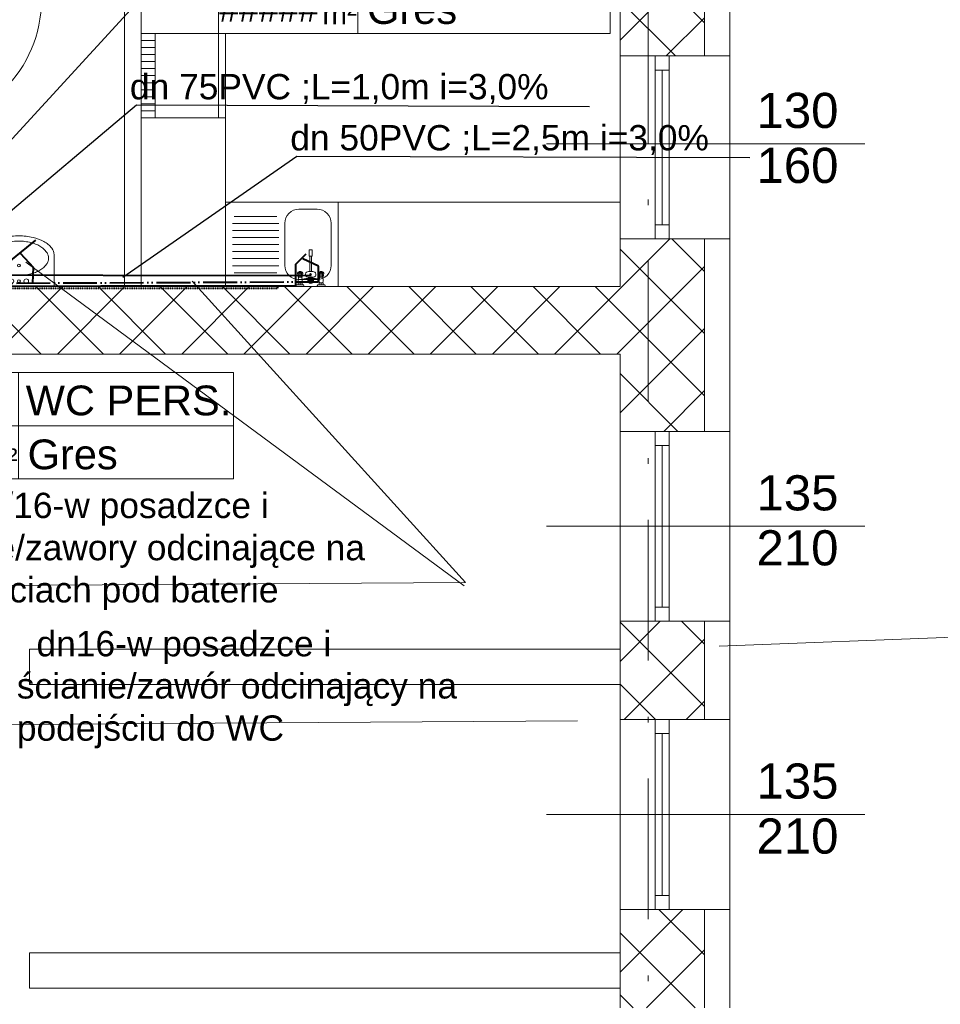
# Model space of a CAD drawing. Header units: millimetres. Extents: x 1385 to 11131, y 1971 to 6171.
# Tile 18 of 28: x 5569 to 6224, y 2702 to 3403. Entities that reach past the tile are written whole.
import ezdxf
from ezdxf.enums import TextEntityAlignment as Align

# ---------------------------------------------------------------- set-up
doc = ezdxf.new("R2010")
doc.units = ezdxf.units.MM
for name, pattern in [('ACAD_ISO05W100', [33, 24, -3, 0, -3, 0, -3]), ('HIDDEN', [0.125, 0.085, -0.04]), ('Kropki i Kreski', [920, 500, -200, 20, -200]), ('{ Half Dash }', [0])]:
    doc.linetypes.add(name, pattern=pattern)
for name, color, linetype in [('2D - Ogólne', 7, 'Continuous'), ('Konstrukcja - Ściany zew', 7, 'Continuous'), ('Opisy - Teksty', 7, 'Continuous')]:
    doc.layers.add(name, color=color, linetype=linetype)
for name, color, linetype, lineweight in [('A_meble', 253, 'Continuous', 13), ('A_opisy', 81, 'Continuous', 13), ('A_przekrojowe główne', 50, 'Continuous', 50), ('A_sanitarka', 140, 'Continuous', 13), ('A_stolarka', 20, 'Continuous', 15), ('A_widokowe', 160, 'Continuous', 18), ('A_ściany istniejące', 82, 'Continuous', 50), ('A_ściany istniejące hatch', 82, 'Continuous', 9), ('ciepła woda', 1, 'ACAD_ISO05W100', 40), ('cyrkulacja', 200, 'HIDDEN', 40), ('kanal saniat', 24, 'Continuous', 40), ('opis ks', 7, 'Continuous', 25), ('opis wody', 7, '{ Half Dash }', 15), ('zimna woda', 160, 'Continuous', 40)]:
    doc.layers.add(name, color=color, linetype=linetype, lineweight=lineweight)
doc.layers.add('A_zakres opracowania', color=7, linetype='Continuous', lineweight=70, true_color=0xe00038)
doc.styles.get("Standard").update_dxf_attribs({"font": 'arial.ttf'})
doc.styles.add('STYL_AUTOMATYCZNY_1', font='arial.ttf')

# ---------------------------------------------------------------- blocks, each defined once
blk = doc.blocks.new('UM35X50')
for points in [[(0, -36.97, 0.05476), (10.06, -35.86, 0.06858), (17.66, -33.04, 0.105627), (23.4, -28.17, 0.165778), (24.97, -23.56), (24.97, -0.92), (-24.97, -0.92), (-24.97, -23.56, 0.165778), (-23.4, -28.17, 0.105627), (-17.66, -33.04, 0.06858), (-10.06, -35.86, 0.05476)], [(0, -8.94, 0.029376), (-4.26, -9.19, 0.029473), (-8.44, -9.93, 0.03605), (-11.75, -10.98, 0.036147), (-14.87, -12.5, 0.053162), (-17.67, -14.54, 0.06086), (-19.66, -16.84, 0.070181), (-20.69, -18.98, 0.077896), (-21.03, -21.09, 0.077896), (-20.69, -23.2, 0.070181), (-19.66, -25.33, 0.06086), (-17.67, -27.63, 0.053162), (-14.87, -29.68, 0.036147), (-11.75, -31.19, 0.03605), (-8.44, -32.24, 0.029473), (-4.26, -32.99, 0.029376), (0, -33.24, 0.029376), (4.26, -32.99, 0.029473), (8.45, -32.24, 0.03605), (11.76, -31.19, 0.036147), (14.87, -29.68, 0.053162), (17.68, -27.63, 0.06086), (19.67, -25.33, 0.070181), (20.7, -23.2, 0.077896), (21.03, -21.09, 0.077896), (20.7, -18.98, 0.070181), (19.67, -16.84, 0.06086), (17.68, -14.54, 0.053162), (14.87, -12.5, 0.036147), (11.76, -10.98, 0.03605), (8.45, -9.93, 0.029473), (4.26, -9.19, 0.029376)]]:
    blk.add_lwpolyline(points, format="xyb", close=True)
for centre, radius in [((-5.34, -4.75), 1.63), ((0, -4.75), 1.05), ((5.23, -4.75), 1.63), ((0, -15.91), 1.05)]:
    blk.add_circle(centre, radius)
blk = doc.blocks.new('*U119')
blk.add_line((63.81, 50), (63.81, 0))
for points in [[(164.95, 25), (-1.61, 25), (-1.61, 50), (164.95, 50)], [(63.81, 0), (-1.61, 0), (-1.61, 50), (63.81, 50)], [(-1.61, 0), (164.95, 0), (164.95, 25), (-1.61, 25)]]:
    blk.add_lwpolyline(points, close=True)
at = {"insert": (47.18, 14.33), "char_height": 10, "attachment_point": 1}
blk.add_mtext_dynamic_manual_height_columns('m²', width=64.8418, gutter_width=75, heights=[0], dxfattribs=at)
blk.add_attdef('NR', text='', height=14).set_placement((31.28, 36.87), align=Align.MIDDLE_CENTER)
for tag, p in [('NAZWA_POM.', (67.28, 36.87)), ('WYKOŃCZENIE', (68.18, 11.5))]:
    blk.add_attdef(tag, text='', height=14).set_placement(p, align=Align.MIDDLE_LEFT)
blk.add_attdef('POW', text='', height=14).set_placement((41.48, 11.5), align=Align.MIDDLE_RIGHT)
blk = doc.blocks.new('*U118')
blk.add_line((63.81, 50), (63.81, 0))
for points in [[(182.58, 25), (-1.61, 25), (-1.61, 50), (182.58, 50)], [(63.81, 0), (-1.61, 0), (-1.61, 50), (63.81, 50)], [(-1.61, 0), (182.58, 0), (182.58, 25), (-1.61, 25)]]:
    blk.add_lwpolyline(points, close=True)
at = {"insert": (47.18, 14.33), "char_height": 10, "attachment_point": 1}
blk.add_mtext_dynamic_manual_height_columns('m²', width=64.8418, gutter_width=75, heights=[0], dxfattribs=at)
blk.add_attdef('NR', text='', height=14).set_placement((31.28, 36.87), align=Align.MIDDLE_CENTER)
for tag, p in [('NAZWA_POM.', (67.28, 36.87)), ('WYKOŃCZENIE', (68.18, 11.5))]:
    blk.add_attdef(tag, text='', height=14).set_placement(p, align=Align.MIDDLE_LEFT)
blk.add_attdef('POW', text='', height=14).set_placement((41.48, 11.5), align=Align.MIDDLE_RIGHT)
blk = doc.blocks.new('ARMATURA')
for p, q in [((-10.5, 0), (-4.5, 0)), ((4.5, 0), (10.5, 0)), ((-10.03, -1.07), (-10.53, -0.07)), ((-4.97, -1.07), (-9.97, -1.07)), ((-9.47, -9.57), (-8.97, -6.57)), ((-8.97, -2.57), (-8.97, -1.07)), ((-8.97, -3.57), (-8.47, -2.57)), ((-5.97, -2.57), (-8.97, -2.57)), ((-8.97, -5.07), (-8.97, -3.57)), ((-8.47, -6.57), (-8.97, -5.07)), ((-8.97, -6.57), (-5.97, -6.57)), ((-6.47, -6.57), (-8.47, -6.57)), ((-7.47, -1.07), (-7.47, -2.57)), ((-6.47, -2.57), (-5.97, -3.57)), ((-5.97, -5.07), (-6.47, -6.57)), ((-6.03, -5.07), (-3.53, -5.57)), ((-5.97, -1.07), (-5.97, -2.57)), ((-5.97, -3.57), (-5.97, -5.07)), ((-5.97, -6.57), (-5.47, -9.57)), ((-5.94, -3.51), (-3.47, -3.04)), ((-5.03, -1.07), (-4.53, -0.07)), ((-3.53, -3.07), (-1.67, -3.07)), ((-3.53, -5.57), (-3.03, -5.57)), ((-3.03, -5.57), (-1.53, -5.57)), ((-2.03, -6.57), (1.97, -6.57)), ((-1.53, -5.57), (-1.53, -6.57)), ((1.47, -5.57), (1.47, -6.57)), ((3.47, -5.57), (1.52, -5.57)), ((1.59, -3.07), (3.47, -3.07)), ((3.47, -3.07), (5.97, -3.57)), ((5.97, -5.07), (3.47, -5.57)), ((4.97, -1.07), (4.47, -0.07)), ((9.97, -1.07), (4.97, -1.07)), ((5.47, -9.57), (5.97, -6.57)), ((5.97, -2.57), (5.97, -1.07)), ((8.97, -2.57), (5.97, -2.57)), ((5.97, -3.57), (6.47, -2.57)), ((5.97, -5.07), (5.97, -3.57)), ((5.97, -3.57), (5.97, -5.07)), ((6.47, -6.57), (5.97, -5.07)), ((5.97, -6.57), (8.97, -6.57)), ((8.47, -6.57), (6.47, -6.57)), ((7.47, -1.07), (7.47, -2.57)), ((8.47, -2.57), (8.97, -3.57)), ((8.97, -5.07), (8.47, -6.57)), ((8.97, -1.07), (8.97, -2.57)), ((8.97, -3.57), (8.97, -5.07)), ((8.97, -6.57), (9.47, -9.57)), ((10.47, -0.07), (9.97, -1.07)), ((-9.47, -9.57), (-5.47, -9.57)), ((-8.97, -10.07), (-9.47, -9.57)), ((-5.97, -10.07), (-8.97, -10.07)), ((-8.47, -7.07), (-8.47, -9.07)), ((-8.47, -10.07), (-7.97, -10.57)), ((-8.03, -10.57), (-7.03, -10.57)), ((-7.97, -10.57), (-6.97, -10.57)), ((-7.47, -7.07), (-7.47, -9.07)), ((-6.97, -10.57), (-6.47, -10.07)), ((-6.47, -7.07), (-6.47, -9.07)), ((-5.47, -9.57), (-5.97, -10.07)), ((-1.53, -10.57), (1.47, -10.57)), ((-0.5, -10.5), (-0.5, -21.5)), ((-0.43, -8.05), (0.23, -9.18)), ((-0.24, -7.91), (0.44, -9.06)), ((0.5, -21.5), (0.5, -10.5)), ((5.47, -9.57), (9.47, -9.57)), ((5.97, -10.07), (5.47, -9.57)), ((8.97, -10.07), (5.97, -10.07)), ((6.47, -7.07), (6.47, -9.07)), ((6.47, -10.07), (6.97, -10.57)), ((6.97, -10.57), (7.97, -10.57)), ((6.97, -10.57), (7.97, -10.57)), ((7.47, -7.07), (7.47, -9.07)), ((7.97, -10.57), (8.47, -10.07)), ((8.47, -7.07), (8.47, -9.07)), ((9.47, -9.57), (8.97, -10.07)), ((-1, -26), (-1, -21.5)), ((-1, -21.5), (1, -21.5)), ((1, -26), (-1, -26)), ((-0.5, -21.5), (0.5, -21.5)), ((1, -21.5), (1, -26))]:
    blk.add_line(p, q)
for centre, radius in [((-0.02, -4.26), 2.05), ((-0.03, -4.27), 1.57), ((-0.03, -8.57), 0.659)]:
    blk.add_circle(centre, radius)
for centre, radius, start, end in [((-1.78, -8.57), 2.02, 97.12502, 277.12502), ((-1.3, -4.3), 0.113, 135.36961, 180), ((-1.3, -4.3), 0.113, 180, 224.63039), ((-1.08, -4.52), 0.424, 112.76255, 135.36961), ((-1.08, -4.08), 0.424, 224.63039, 247.23745), ((-0.93, -4.88), 0.809, 99.85957, 112.76255), ((-0.93, -3.73), 0.809, 247.23745, 260.14043), ((-0.83, -5.44), 1.38, 90, 99.85957), ((-0.83, -3.16), 1.38, 260.14043, 270), ((-0.83, -5.44), 1.38, 80.14043, 90), ((-0.83, -3.16), 1.38, 270, 279.85957), ((-0.73, -4.88), 0.809, 67.23745, 80.14043), ((-0.73, -3.73), 0.809, 279.85957, 292.76255), ((-0.58, -4.52), 0.424, 44.63039, 67.23745), ((-0.58, -4.08), 0.424, 292.76255, 315.36961), ((-0.36, -4.3), 0.113, 0, 44.63039), ((-0.36, -4.3), 0.113, 315.36961, 360), ((1.68, -3.57), 1.88, 172.13131, 180), ((1.68, -3.57), 1.88, 180, 187.86869), ((1.41, -5.06), 1.61, 171.51068, 180), ((1.41, -5.06), 1.61, 180, 188.48932), ((0.84, -3.45), 1.04, 161.54845, 172.13131), ((0.84, -3.68), 1.04, 187.86869, 198.45155), ((0.71, -4.95), 0.906, 160.18354, 171.51068), ((0.71, -5.16), 0.906, 188.48932, 199.81646), ((0.32, -3.28), 0.492, 141.14802, 161.54845), ((0.32, -3.86), 0.492, 198.45155, 218.85198), ((0.27, -4.8), 0.442, 138.97824, 160.18354), ((0.27, -5.32), 0.442, 199.81646, 221.02176), ((0.01, -3.02), 0.0829, 90, 141.14802), ((0.01, -4.11), 0.0829, 218.85198, 270), ((0.01, -4.56), 0.0871, 90, 138.97824), ((0.01, -5.55), 0.0871, 221.02176, 270), ((0.01, -3.02), 0.0829, 38.85198, 90), ((0.01, -4.11), 0.0829, 270, 321.14802), ((0.01, -4.56), 0.0871, 41.02176, 90), ((0.01, -5.55), 0.0871, 270, 318.97824), ((-0.31, -3.28), 0.492, 18.45155, 38.85198), ((-0.31, -3.86), 0.492, 321.14802, 341.54845), ((-0.26, -4.8), 0.442, 19.81646, 41.02176), ((-0.26, -5.32), 0.442, 318.97824, 340.18354), ((-0.83, -3.45), 1.04, 7.86869, 18.45155), ((-0.83, -3.68), 1.04, 341.54845, 352.13131), ((-0.7, -4.95), 0.906, 8.48932, 19.81646), ((-0.7, -5.16), 0.906, 340.18354, 351.51068), ((0.31, -4.33), 0.137, 139.13091, 180), ((0.31, -4.33), 0.137, 180, 220.86909), ((-1.66, -3.57), 1.88, 0, 7.86869), ((-1.66, -3.57), 1.88, 352.13131, 0), ((0.51, -4.5), 0.401, 115.58057, 139.13091), ((0.51, -4.15), 0.401, 220.86909, 244.41943), ((-1.39, -5.06), 1.61, 0, 8.48932), ((-1.39, -5.06), 1.61, 351.51068, 0), ((0.64, -4.78), 0.711, 101.21543, 115.58057), ((0.64, -3.87), 0.711, 244.41943, 258.78457), ((0.73, -5.22), 1.16, 90, 101.21543), ((0.73, -3.43), 1.16, 258.78457, 270), ((0.73, -5.22), 1.16, 78.78457, 90), ((0.73, -3.43), 1.16, 270, 281.21543), ((0.82, -4.78), 0.711, 64.41943, 78.78457), ((0.82, -3.87), 0.711, 281.21543, 295.58057), ((0.95, -4.5), 0.401, 40.86909, 64.41943), ((0.95, -4.15), 0.401, 295.58057, 319.13091), ((1.15, -4.33), 0.137, 360, 40.86909), ((1.15, -4.33), 0.137, 319.13091, 0), ((1.72, -8.57), 2.02, 262.87498, 82.87498)]:
    blk.add_arc(centre, radius, start, end)

msp = doc.modelspace()

# ---------------------------------------------------------------- hatches: boundary and pattern name
at = {"layer": 'A_ściany istniejące hatch', "lineweight": 13, "true_color": 0x000000}
h = msp.add_hatch(dxfattribs=at)
h.set_pattern_fill('NET', color=18, scale=250, angle=45)
h.set_pattern_definition([(45, (36659.013, -155.404), (-22.097087, 22.097087), []), (135, (36659.013, -155.404), (-22.097087, -22.097087), [])])
h.paths.add_polyline_path([(4672.382, 5000.92), (4714.382, 5000.92), (4714.382, 4738.92), (4924.382, 4738.92), (4924.382, 4696.92), (4672.382, 4696.92)], flags=16)
h.paths.add_polyline_path([(5266.384, 4724.92), (5266.384, 4664.92), (5146.382, 4664.92), (5146.382, 4504.92), (5086.382, 4504.92), (5086.382, 4696.92), (5044.382, 4696.92), (5044.382, 4738.92), (5048.382, 4738.92), (5048.382, 5397.92), (4714.382, 5397.92), (4714.382, 5351.92), (4672.382, 5351.92), (4672.382, 5441.92), (5130.382, 5441.92), (5130.382, 5397.92), (5092.382, 5397.92), (5092.382, 4724.92)], flags=17)
h.paths.add_polyline_path([(5870.382, 4724.92), (6012.382, 4724.92), (6012.382, 4786.92), (6056.382, 4786.92), (6056.382, 4501.92), (5996.382, 4501.92), (5996.382, 4664.92), (5870.382, 4664.92)], flags=17)
h.paths.add_polyline_path([(5913.382, 3844.92), (5996.382, 3844.92), (5996.382, 3959.92), (6056.382, 3959.92), (6056.382, 3786.92), (5996.382, 3786.92), (5996.382, 3819.92), (5913.382, 3819.92)], flags=17)
h.paths.add_polyline_path([(5556.382, 4414.92), (5586.382, 4414.92), (5586.382, 4384.92), (5556.382, 4384.92)], flags=17)
h.paths.add_polyline_path([(5556.382, 4120.92), (5586.382, 4120.92), (5586.382, 4150.92), (5556.382, 4150.92)], flags=17)
h.paths.add_polyline_path([(5068.382, 2574.92), (5128.382, 2574.92), (5128.382, 2414.92), (5366.382, 2414.92), (5366.382, 2594.92), (5426.382, 2594.92), (5426.382, 2414.92), (5996.382, 2414.92), (5996.382, 2564.92), (6056.382, 2564.92), (6056.382, 2354.92), (5068.382, 2354.92)])
h.paths.add_polyline_path([(2586.382, 5724.92), (2799.382, 5724.92), (2799.382, 5818.954), (2824.382, 5818.954), (2824.382, 5699.92), (2586.382, 5699.92)], flags=17)
h.paths.add_polyline_path([(3219.382, 5699.265), (3254.382, 5699.265), (3254.382, 5818.954), (3219.382, 5818.954)], flags=17)
h.paths.add_polyline_path([(3509.382, 3874.92), (3579.382, 3874.92), (3579.382, 3814.92), (3509.382, 3814.92)], flags=17)
h.paths.add_polyline_path([(3919.382, 3874.92), (3989.382, 3874.92), (3989.382, 3814.92), (3919.382, 3814.92)], flags=17)
h.paths.add_polyline_path([(4360.382, 3874.92), (4428.382, 3874.92), (4428.382, 3814.92), (4360.382, 3814.92)], flags=17)
h.paths.add_polyline_path([(4563.382, 3874.92), (4644.382, 3874.92), (4644.382, 3814.92), (4563.382, 3814.92)], flags=17)
h.paths.add_polyline_path([(5146.382, 4374.92), (5086.382, 4374.92), (5086.382, 4298.92), (5146.382, 4298.92)], flags=17)
h.paths.add_polyline_path([(4714.382, 5221.92), (4672.382, 5221.92), (4672.382, 5130.92), (4714.382, 5130.92)], flags=16)
h.paths.add_polyline_path([(5260.382, 5441.92), (5394.382, 5441.92), (5394.382, 5397.92), (5260.382, 5397.92)], flags=17)
h.paths.add_polyline_path([(6012.382, 5121.92), (6056.382, 5121.92), (6056.382, 5196.92), (6012.382, 5196.92)], flags=17)
h.paths.add_polyline_path([(6012.382, 4916.92), (6056.382, 4916.92), (6056.382, 4991.92), (6012.382, 4991.92)], flags=17)
h.paths.add_polyline_path([(5996.382, 4295.92), (6056.382, 4295.92), (6056.382, 4371.92), (5996.382, 4371.92)], flags=17)
h.paths.add_polyline_path([(5996.382, 4089.92), (6056.382, 4089.92), (6056.382, 4165.92), (5996.382, 4165.92)], flags=17)
h.paths.add_polyline_path([(5996.382, 3581.92), (6056.382, 3581.92), (6056.382, 3656.92), (5996.382, 3656.92)], flags=17)
h.paths.add_polyline_path([(5996.382, 3376.92), (6056.382, 3376.92), (6056.382, 3451.92), (5996.382, 3451.92)], flags=17)
h.paths.add_polyline_path([(5996.382, 2904.92), (6056.382, 2904.92), (6056.382, 2974.92), (5996.382, 2974.92)], flags=17)
h.paths.add_polyline_path([(6056.382, 2699.92), (5996.382, 2699.92), (5996.382, 2769.92), (6056.382, 2769.92)], flags=17)
h.paths.add_polyline_path([(4771.382, 2814.92), (4841.382, 2814.92), (4841.382, 2754.92), (4771.382, 2754.92)], flags=17)
h.paths.add_polyline_path([(4566.382, 2754.92), (4636.382, 2754.92), (4636.382, 2814.92), (4566.382, 2814.92)], flags=17)
h.paths.add_polyline_path([(4361.382, 2814.92), (4431.382, 2814.92), (4431.382, 2754.92), (4361.382, 2754.92)], flags=17)
h.paths.add_polyline_path([(4104.382, 2754.92), (4226.382, 2754.92), (4226.382, 2814.92), (4104.382, 2814.92)], flags=17)
h.paths.add_polyline_path([(3899.382, 2814.92), (3969.382, 2814.92), (3969.382, 2754.92), (3899.382, 2754.92)], flags=17)
h.paths.add_polyline_path([(3694.382, 2754.92), (3764.382, 2754.92), (3764.382, 2814.92), (3694.382, 2814.92)], flags=17)
h.paths.add_polyline_path([(3489.382, 2814.92), (3559.382, 2814.92), (3559.382, 2754.92), (3489.382, 2754.92)], flags=17)
h.paths.add_polyline_path([(5378.382, 2814.92), (5291.882, 2814.92), (5291.897, 2754.92), (5366.382, 2754.92), (5366.382, 2704.92), (5426.382, 2704.92), (5426.382, 2948.42), (5378.382, 2948.42)], flags=17)
h.paths.add_polyline_path([(5181.882, 2814.92), (5181.897, 2754.92), (5128.382, 2754.92), (5128.382, 2714.92), (5068.382, 2714.92), (5068.382, 2754.92), (4976.382, 2754.92), (4976.382, 2814.92)], flags=17)
h.paths.add_polyline_path([(3194.382, 2708.92), (3254.382, 2708.92), (3254.382, 2754.92), (3354.382, 2754.92), (3354.382, 2814.92), (3194.382, 2814.92)], flags=17)
h.paths.add_polyline_path([(4984.382, 3874.92), (5086.382, 3874.92), (5086.382, 4168.92), (5146.382, 4168.92), (5146.382, 3844.92), (5163.382, 3844.92), (5163.382, 3819.92), (5146.382, 3819.92), (5146.382, 3464.92), (5173.382, 3464.92), (5173.382, 3384.92), (5146.382, 3384.92), (5146.382, 3164.92), (4970.882, 3164.92), (4970.882, 3212.92), (5106.382, 3212.92), (5106.382, 3814.92), (4984.382, 3814.92)], flags=17)
h.paths.add_polyline_path([(4779.382, 3874.92), (4849.382, 3874.92), (4849.382, 3814.92), (4816.382, 3814.92), (4816.382, 3648.92), (4784.382, 3648.92), (4784.382, 3814.92), (4779.382, 3814.92)], flags=17)
h.paths.add_polyline_path([(4537.382, 3212.92), (4784.382, 3212.92), (4784.382, 3362.92), (4816.382, 3362.92), (4816.382, 3212.92), (4860.882, 3212.92), (4860.882, 3164.92), (4537.382, 3164.92)], flags=17)
h.paths.add_polyline_path([(3548.382, 3212.92), (3548.382, 3164.92), (3788.382, 3164.92), (3788.382, 3212.92), (3784.382, 3212.92), (3784.382, 3304.92), (3756.382, 3304.92), (3756.382, 3212.92)], flags=17)
h.paths.add_polyline_path([(3194.382, 3905.92), (3254.382, 3905.92), (3254.382, 3874.92), (3374.382, 3874.92), (3374.382, 3814.92), (3234.382, 3814.92), (3234.382, 3212.92), (3438.382, 3212.92), (3438.382, 3164.92), (3194.382, 3164.92)], flags=17)
h.paths.add_polyline_path([(3254.382, 4202.335), (3194.382, 4202.335), (3194.382, 4045.92), (3254.382, 4045.92)], flags=17)
h.paths.add_polyline_path([(3254.382, 4416.893), (3194.382, 4416.893), (3194.382, 4337.335), (3254.382, 4337.335)], flags=17)
h.paths.add_polyline_path([(3254.382, 4631.92), (3194.382, 4631.92), (3194.382, 4551.893), (3254.382, 4551.893)], flags=17)
h.paths.add_polyline_path([(3254.382, 4951.92), (3194.382, 4951.92), (3194.382, 4766.92), (3254.382, 4766.92)], flags=17)
h.paths.add_polyline_path([(3254.382, 5156.92), (3194.382, 5156.92), (3194.382, 5086.92), (3254.382, 5086.92)], flags=17)
h.paths.add_polyline_path([(3254.382, 5371.92), (3194.382, 5371.92), (3194.382, 5291.92), (3254.382, 5291.92)], flags=17)
h.paths.add_polyline_path([(2204.382, 5097.036), (2144.382, 5097.036), (2144.382, 5167.016), (2204.382, 5167.016), (2204.382, 5168.92), (2664.382, 5168.92), (2664.382, 5158.92), (2633.282, 5158.92), (2633.282, 5082.92), (2618.282, 5082.92), (2618.282, 5158.92), (2362.382, 5158.92), (2362.382, 5143.916), (2355.382, 5143.916), (2355.382, 5158.92), (2204.382, 5158.92)])
h.paths.add_polyline_path([(2204.382, 5041.92), (2204.382, 5048.92), (2355.382, 5048.92), (2355.382, 5053.916), (2362.382, 5053.916), (2362.382, 5031.438), (2355.382, 5031.438), (2355.382, 5041.92)], flags=17)
h.paths.add_polyline_path([(2144.382, 4962.036), (2204.382, 4962.036), (2204.382, 4931.92), (2355.382, 4931.92), (2355.382, 4941.438), (2362.382, 4941.438), (2362.382, 4931.92), (2618.282, 4931.92), (2618.282, 4987.92), (2633.282, 4987.92), (2633.282, 4931.92), (2661.382, 4931.92), (2661.382, 4916.92), (2204.382, 4916.92), (2204.382, 4891.556), (2144.382, 4891.556)])
h.paths.add_polyline_path([(2144.382, 4761.556), (2204.382, 4761.556), (2204.382, 4716.92), (2796.382, 4716.92), (2796.382, 4734.185), (2844.382, 4734.185), (2844.382, 4404.919), (2796.382, 4404.919), (2796.382, 4676.92), (2204.382, 4676.92), (2204.382, 4599.048), (2144.382, 4599.048)])
h.paths.add_polyline_path([(2144.382, 4259.068), (2204.382, 4259.068), (2204.382, 4236.92), (2796.382, 4236.92), (2796.382, 4294.919), (2844.382, 4294.919), (2844.382, 3897.919), (2796.382, 3897.919), (2796.382, 4211.92), (2204.382, 4211.92), (2204.382, 4188.852), (2144.382, 4188.852)])
h.paths.add_polyline_path([(2144.382, 3844.721), (2204.382, 3844.721), (2204.382, 3774.92), (2796.382, 3774.92), (2796.382, 3787.919), (2844.382, 3787.919), (2844.382, 3729.28), (2796.382, 3729.28), (2796.382, 3731.92), (2204.382, 3731.92), (2204.382, 3679.721), (2144.382, 3679.721)])
h.paths.add_polyline_path([(2144.382, 3544.721), (2204.382, 3544.721), (2204.382, 3490.139), (2263.382, 3490.139), (2263.382, 3631.837), (2272.746, 3631.837), (2272.746, 3625.837), (2269.382, 3625.837), (2269.382, 3490.139), (2366.382, 3490.139), (2366.382, 3625.837), (2361.746, 3625.837), (2361.746, 3631.837), (2376.927, 3631.837), (2376.927, 3625.837), (2372.382, 3625.837), (2372.382, 3490.139), (2469.382, 3490.139), (2469.382, 3625.837), (2465.927, 3625.837), (2465.927, 3631.837), (2475.382, 3631.837), (2475.382, 3596.837), (2479.554, 3596.837), (2479.554, 3590.837), (2475.382, 3590.837), (2475.382, 3490.139), (2643.382, 3490.139), (2643.382, 3590.837), (2568.554, 3590.837), (2568.554, 3596.837), (2649.382, 3596.837), (2649.382, 3490.139), (2796.382, 3490.139), (2796.382, 3619.28), (2844.382, 3619.28), (2844.382, 3472.426), (2796.382, 3472.426), (2796.382, 3475.139), (2649.382, 3475.139), (2649.382, 3432.839), (2643.382, 3432.839), (2643.382, 3475.139), (2204.382, 3475.139), (2144.382, 3475.139)])
h.paths.add_polyline_path([(2144.382, 4394.068), (2204.382, 4394.068), (2204.382, 4464.048), (2144.382, 4464.048)])
h.paths.add_polyline_path([(2144.382, 3979.721), (2204.382, 3979.721), (2204.382, 4053.852), (2144.382, 4053.852)], flags=17)
h.paths.add_polyline_path([(2144.382, 3270.159), (2204.382, 3270.159), (2204.382, 3340.139), (2144.382, 3340.139)], flags=17)
h.paths.add_polyline_path([(2144.382, 3065.179), (2144.382, 3135.159), (2204.382, 3135.159), (2204.382, 3125.159), (2251.382, 3125.159), (2251.382, 3296.139), (2262.593, 3296.139), (2262.593, 3290.139), (2257.382, 3290.139), (2257.382, 3125.159), (2356.382, 3125.159), (2356.382, 3290.139), (2351.593, 3290.139), (2351.593, 3296.139), (2366.894, 3296.139), (2366.894, 3290.139), (2362.382, 3290.139), (2362.382, 3125.159), (2459.382, 3125.159), (2459.382, 3290.139), (2455.894, 3290.139), (2455.894, 3296.139), (2469.927, 3296.139), (2469.927, 3290.139), (2465.382, 3290.139), (2465.382, 3125.159), (2562.382, 3125.159), (2562.382, 3290.139), (2558.927, 3290.139), (2558.927, 3296.139), (2562.382, 3296.139), (2562.382, 3340.139), (2643.382, 3340.139), (2643.382, 3343.839), (2649.382, 3343.839), (2649.382, 3329.812), (2643.382, 3329.812), (2643.382, 3334.139), (2568.382, 3334.139), (2568.382, 3125.159), (2643.382, 3125.159), (2643.382, 3240.812), (2649.382, 3240.812), (2649.382, 3125.159), (2796.382, 3125.159), (2796.382, 3362.426), (2844.382, 3362.426), (2844.382, 2928.62), (2796.382, 2928.62), (2796.382, 3110.159), (2649.382, 3110.159), (2649.382, 3012.65), (2643.382, 3012.65), (2643.382, 3110.159), (2568.382, 3110.159), (2568.382, 2917.32), (2643.382, 2917.32), (2643.382, 2923.65), (2649.382, 2923.65), (2649.382, 2907.62), (2643.382, 2907.62), (2643.382, 2911.32), (2562.382, 2911.32), (2562.382, 2984.92), (2558.927, 2984.92), (2558.927, 2990.92), (2562.382, 2990.92), (2562.382, 3110.159), (2465.382, 3110.159), (2465.382, 2990.92), (2469.927, 2990.92), (2469.927, 2984.92), (2455.894, 2984.92), (2455.894, 2990.92), (2459.382, 2990.92), (2459.382, 3110.159), (2362.382, 3110.159), (2362.382, 2990.92), (2366.894, 2990.92), (2366.894, 2984.92), (2351.593, 2984.92), (2351.593, 2990.92), (2356.382, 2990.92), (2356.382, 3110.159), (2257.382, 3110.159), (2257.382, 2990.92), (2262.593, 2990.92), (2262.593, 2984.92), (2251.382, 2984.92), (2251.382, 3110.159), (2204.382, 3110.159), (2204.382, 3065.179)])
h.paths.add_polyline_path([(2264.382, 2673.92), (2204.382, 2673.92), (2204.382, 2754.92), (2144.382, 2754.92), (2144.382, 2930.179), (2204.382, 2930.179), (2204.382, 2814.92), (2643.382, 2814.92), (2643.382, 2818.62), (2649.382, 2818.62), (2649.382, 2814.92), (2796.382, 2814.92), (2796.382, 2818.62), (2844.382, 2818.62), (2844.382, 2763.92), (2819.382, 2763.92), (2819.382, 2774.92), (2649.382, 2774.92), (2649.382, 2770.179), (2643.382, 2770.179), (2643.382, 2774.92), (2459.382, 2774.92), (2459.382, 2734.666), (2434.382, 2734.666), (2434.382, 2774.92), (2264.382, 2774.92)])
h.paths.add_polyline_path([(2264.382, 2424.92), (2264.382, 2463.92), (2204.382, 2463.92), (2204.382, 2364.92), (3254.382, 2364.92), (3254.382, 2568.92), (3194.382, 2568.92), (3194.382, 2424.92)])
edge = h.paths.add_edge_path()
edge.add_line((5524.382, 5441.92), (5524.382, 5397.92))
edge.add_line((5524.382, 5397.92), (5562.382, 5397.92))
edge.add_line((5562.382, 5397.92), (5562.382, 5247.92))
edge.add_line((5562.382, 5247.92), (5589.382, 5247.92))
edge.add_line((5589.382, 5247.92), (5589.382, 5397.92))
edge.add_line((5589.382, 5397.92), (6012.382, 5397.92))
edge.add_line((6012.382, 5397.92), (6012.382, 5326.92))
edge.add_line((6012.382, 5326.92), (6056.382, 5326.92))
edge.add_line((6056.382, 5326.92), (6056.382, 5441.92))
edge.add_line((6056.382, 5441.92), (5524.382, 5441.92))
edge.add_line((2189.382, 5818.954), (2224.382, 5818.954))
edge.add_line((2224.382, 5818.954), (2224.382, 5724.92))
edge.add_line((2224.382, 5724.92), (2406.382, 5724.92))
edge.add_line((2406.382, 5724.92), (2406.382, 5699.92))
edge.add_line((2406.382, 5699.92), (2189.382, 5699.92))
edge.add_line((2189.382, 5699.92), (2189.382, 5818.954))
edge.add_line((3784.382, 3414.92), (3756.382, 3414.92))
edge.add_line((3756.382, 3414.92), (3756.382, 3699.92))
edge.add_line((3756.382, 3699.92), (3784.382, 3699.92))
edge.add_line((3784.382, 3699.92), (3784.382, 3619.939))
edge.add_line((3784.382, 3619.939), (3784.382, 3528.311))
edge.add_line((3784.382, 3528.311), (3784.382, 3424.92))
edge.add_line((3784.382, 3424.92), (3784.382, 3414.92))
edge.add_line((3094.382, 5696.92), (3254.382, 5696.92))
edge.add_line((3254.382, 5696.92), (3254.382, 5506.92))
edge.add_line((3254.382, 5506.92), (3194.382, 5506.92))
edge.add_line((3194.382, 5506.92), (3194.382, 5636.92))
edge.add_line((3194.382, 5636.92), (3094.382, 5636.92))
edge.add_line((3094.382, 5636.92), (3094.382, 5696.92))
edge.add_line((2586.382, 5696.92), (2944.382, 5696.92))
edge.add_line((2944.382, 5696.92), (2944.382, 5636.92))
edge.add_line((2944.382, 5636.92), (2844.382, 5636.92))
edge.add_line((2844.382, 5636.92), (2844.382, 4844.185))
edge.add_line((2844.382, 4844.185), (2796.382, 4844.185))
edge.add_line((2796.382, 4844.185), (2796.382, 4916.92))
edge.add_line((2796.382, 4916.92), (2756.382, 4916.92))
edge.add_line((2756.382, 4916.92), (2756.382, 4931.92))
edge.add_line((2756.382, 4931.92), (2796.382, 4931.92))
edge.add_line((2796.382, 4931.92), (2796.382, 5636.92))
edge.add_line((2796.382, 5636.92), (2586.382, 5636.92))
edge.add_line((2586.382, 5636.92), (2586.382, 5696.92))
edge.add_line((2434.382, 2634.666), (2459.382, 2634.666))
edge.add_line((2459.382, 2634.666), (2459.382, 2599.92))
edge.add_line((2459.382, 2599.92), (2819.382, 2599.92))
edge.add_line((2819.382, 2599.92), (2819.382, 2665.952))
edge.add_line((2819.382, 2665.952), (2844.382, 2665.952))
edge.add_line((2844.382, 2665.952), (2844.382, 2594.92))
edge.add_line((2844.382, 2594.92), (2514.382, 2594.92))
edge.add_line((2514.382, 2594.92), (2514.382, 2574.92))
edge.add_line((2514.382, 2574.92), (2434.382, 2574.92))
edge.add_line((2434.382, 2574.92), (2434.382, 2634.666))
h.paths.add_polyline_path([(4214.382, 3699.92), (4174.382, 3699.92), (4174.382, 3212.92), (3898.382, 3212.92), (3898.382, 3164.92), (4427.382, 3164.92), (4427.382, 3212.92), (4214.382, 3212.92)], flags=17)
h.paths.add_polyline_path([(4174.382, 3799.92), (4214.382, 3799.92), (4214.382, 3814.92), (4225.382, 3814.92), (4225.382, 3874.92), (4124.382, 3874.92), (4124.382, 3814.92), (4174.382, 3814.92)], flags=17)
h.paths.add_polyline_path([(5695.382, 4664.92), (5441.384, 4664.92), (5441.384, 4724.92), (5562.382, 4724.92), (5562.382, 4797.92), (5589.382, 4797.92), (5589.382, 4724.92), (5695.382, 4724.92)], flags=17)
h.paths.add_polyline_path([(5483.878, 3421.92), (5493.878, 3421.92), (5493.878, 3436.92), (5483.878, 3436.92)], flags=17)
h.paths.add_polyline_path([(5573.878, 3593.92), (5588.878, 3593.92), (5588.878, 3819.92), (5629.382, 3819.92), (5629.382, 3844.92), (5273.382, 3844.92), (5273.382, 3819.92), (5334.382, 3819.92), (5334.382, 3593.92), (5352.382, 3593.92), (5352.382, 3603.92), (5344.382, 3603.92), (5344.382, 3819.92), (5483.878, 3819.92), (5483.878, 3603.92), (5437.382, 3603.92), (5437.382, 3593.92), (5498.878, 3593.92), (5498.878, 3603.92), (5493.878, 3603.92), (5493.878, 3819.92), (5578.878, 3819.92), (5578.878, 3603.92), (5573.878, 3603.92)], flags=17)
h.paths.add_polyline_path([(5344.382, 3436.92), (5334.382, 3436.92), (5334.382, 3212.92), (5276.382, 3212.92), (5276.382, 3164.92), (5378.382, 3164.92), (5378.382, 3058.42), (5426.382, 3058.42), (5426.382, 3164.92), (5996.382, 3164.92), (5996.382, 3109.92), (6056.382, 3109.92), (6056.382, 3246.92), (5996.382, 3246.92), (5996.382, 3212.92), (5493.878, 3212.92), (5493.878, 3321.92), (5483.878, 3321.92), (5483.878, 3212.92), (5344.382, 3212.92)], flags=17)
h.paths.add_polyline_path([(2144.382, 5506.996), (2204.382, 5506.996), (2204.382, 5636.92), (2406.382, 5636.92), (2406.382, 5696.92), (2144.382, 5696.92)])
h.paths.add_polyline_path([(2204.382, 5371.996), (2144.382, 5371.996), (2144.382, 5302.016), (2204.382, 5302.016)])

# ---------------------------------------------------------------- linework, layer by layer
at = {"layer": '2D - Ogólne', "color": 18, "linetype": 'Continuous', "lineweight": 13, "true_color": 0x000000}
for p, q in [((6056.382, 3376.92), (6056.382, 3451.92)), ((6170.428, 3314.42), (5943.937, 3314.42)), ((6056.382, 3109.92), (6056.382, 3246.92)), ((6170.428, 3042.42), (5943.937, 3042.42)), ((6056.382, 2904.92), (6056.382, 2974.92)), ((6170.428, 2837.42), (5943.937, 2837.42)), ((6056.382, 2699.92), (6056.382, 2769.92))]:
    msp.add_line(p, q, dxfattribs=at)
at = {"layer": 'A_meble', "color": 18, "lineweight": 13, "true_color": 0x000000}
for p, q in [((5665.878, 3392.92), (5665.878, 3332.92)), ((5710.878, 3392.92), (5710.878, 3332.92)), ((5665.878, 3387.92), (5655.878, 3387.92)), ((5665.878, 3382.92), (5655.878, 3382.92)), ((5665.878, 3377.92), (5655.878, 3377.92)), ((5665.878, 3372.92), (5655.878, 3372.92)), ((5665.878, 3367.92), (5655.878, 3367.92)), ((5665.878, 3362.92), (5655.878, 3362.92)), ((5665.878, 3357.92), (5655.878, 3357.92)), ((5665.878, 3352.92), (5655.878, 3352.92)), ((5665.878, 3347.92), (5655.878, 3347.92)), ((5665.878, 3342.92), (5655.878, 3342.92)), ((5665.878, 3337.92), (5655.878, 3337.92)), ((5715.878, 3272.92), (5715.878, 3332.92)), ((5996.382, 3272.92), (5715.878, 3272.92))]:
    msp.add_line(p, q, dxfattribs=at)
msp.add_lwpolyline([(5655.878, 3392.92), (5715.878, 3392.92), (5715.878, 3332.92), (5655.878, 3332.92)], close=True, dxfattribs=at)
at = {"layer": 'A_meble', "color": 18, "linetype": 'Continuous', "lineweight": 13, "true_color": 0x000000, "flags": 128}
for points in [[(5996.382, 2954.92), (5576.382, 2954.92), (5576.382, 2929.92), (5996.382, 2929.92)], [(5996.382, 2738.92), (5576.382, 2738.92), (5576.382, 2713.92), (5996.382, 2713.92)]]:
    msp.add_lwpolyline(points, dxfattribs=at)
at = {"layer": 'A_opisy', "color": 18, "lineweight": 13, "true_color": 0x000000}
msp.add_line((6473.015, 2973.036), (6066.821, 2957.124), dxfattribs=at)
at = {"layer": 'A_przekrojowe główne', "color": 18, "lineweight": 13, "true_color": 0x000000}
for p, q in [((5655.878, 3212.92), (5655.878, 3478.92)), ((5643.878, 3212.92), (5643.878, 3436.92))]:
    msp.add_line(p, q, dxfattribs=at)
at = {"layer": 'A_sanitarka', "color": 18, "lineweight": 13, "true_color": 0x000000}
for p, q in [((5753.714, 3257.774), (5720.714, 3257.774)), ((5752.374, 3262.774), (5722.053, 3262.774)), ((5753.714, 3252.774), (5720.714, 3252.774)), ((5753.714, 3247.774), (5720.714, 3247.774)), ((5753.714, 3242.774), (5720.714, 3242.774)), ((5753.714, 3237.774), (5720.714, 3237.774)), ((5753.714, 3232.774), (5720.714, 3232.774)), ((5753.714, 3227.774), (5720.714, 3227.774)), ((5752.374, 3222.774), (5722.053, 3222.774))]:
    msp.add_line(p, q, dxfattribs=at)
msp.add_lwpolyline([(5715.878, 3272.92), (5795.878, 3272.92), (5795.878, 3212.92), (5715.878, 3212.92)], close=True, dxfattribs=at)
msp.add_lwpolyline([(5790.958, 3227.92), (5790.958, 3257.92, 0.4142136), (5780.958, 3267.92), (5767.958, 3267.92, 0.4142136), (5757.958, 3257.92), (5757.958, 3227.92, 0.4142136), (5767.958, 3217.92), (5780.958, 3217.92, 0.4142136)], format="xyb", close=True, dxfattribs=at)
at = {"layer": 'A_stolarka', "color": 18, "lineweight": 13, "true_color": 0x000000}
for p, q in [((6021.382, 3366.92), (6021.382, 3256.92)), ((6026.382, 3366.92), (6026.382, 3256.92)), ((6031.382, 3366.92), (6031.382, 3256.92)), ((6021.382, 3099.92), (6021.382, 2984.92)), ((6026.382, 3099.92), (6026.382, 2984.92)), ((6031.382, 3099.92), (6031.382, 2984.92)), ((6021.382, 2894.92), (6021.382, 2779.92)), ((6026.382, 2894.92), (6026.382, 2779.92)), ((6031.382, 2894.92), (6031.382, 2779.92))]:
    msp.add_line(p, q, dxfattribs=at)
for points in [[(6031.382, 3376.92), (6021.382, 3376.92), (6021.382, 3366.92), (6031.382, 3366.92)], [(6031.382, 3256.92), (6021.382, 3256.92), (6021.382, 3246.92), (6031.382, 3246.92)], [(6031.382, 3109.92), (6021.382, 3109.92), (6021.382, 3099.92), (6031.382, 3099.92)], [(6031.382, 2984.92), (6021.382, 2984.92), (6021.382, 2974.92), (6031.382, 2974.92)], [(6031.382, 2904.92), (6021.382, 2904.92), (6021.382, 2894.92), (6031.382, 2894.92)], [(6031.382, 2779.92), (6021.382, 2779.92), (6021.382, 2769.92), (6031.382, 2769.92)]]:
    msp.add_lwpolyline(points, close=True, dxfattribs=at)
msp.add_arc((5494.878, 3416.92), 90, 270, 0, dxfattribs=at)
at = {"layer": 'A_widokowe', "color": 18, "lineweight": 13, "true_color": 0x000000}
for p, q in [((5996.382, 3246.92), (5996.382, 3376.92)), ((6074.382, 3246.92), (6074.382, 3376.92)), ((5996.382, 2974.92), (5996.382, 3109.92)), ((6074.382, 2974.92), (6074.382, 3109.92)), ((5996.382, 2769.92), (5996.382, 2904.92)), ((6074.382, 2769.92), (6074.382, 2904.92))]:
    msp.add_line(p, q, dxfattribs=at)
at = {"layer": 'A_zakres opracowania', "color": 18, "linetype": 'Kropki i Kreski', "lineweight": 13, "ltscale": 0.2, "true_color": 0x000000}
msp.add_lwpolyline([(5108.382, 2394.92), (6016.382, 2394.92), (6016.382, 5417.92), (5024.382, 5417.92), (5024.382, 4758.92), (4904.382, 4758.92), (4904.382, 4658.92), (5126.382, 4658.92), (5126.382, 4549.92), (4653.382, 4549.92), (4653.382, 4329.92), (5126.382, 4329.92), (5126.382, 3834.92), (3174.382, 3834.92), (3174.382, 2794.92), (4255.382, 2794.92), (4255.382, 2576.92), (4760.382, 2576.92), (4760.382, 2316.92), (5108.382, 2316.92)], close=True, dxfattribs=at)
at = {"layer": 'A_ściany istniejące', "color": 18, "lineweight": 13, "true_color": 0x000000}
msp.add_line((5655.878, 3212.92), (5643.878, 3212.92), dxfattribs=at)
at = {"layer": 'ciepła woda'}
for points in [[(5570.05, 3236.498), (5579.02, 3226.641), (5578.636, 3215.334)], [(5367.978, 3216.667), (5367.978, 3214.482), (5781.938, 3216.309), (5781.938, 3227.431), (5770.731, 3232.659)]]:
    msp.add_lwpolyline(points, dxfattribs=at)
at = {"layer": 'cyrkulacja'}
msp.add_lwpolyline([(5381.117, 3217.009), (5381.117, 3211.687), (5753.052, 3211.687), (5753.052, 3213.808)], dxfattribs=at)
at = {"layer": 'kanal saniat'}
msp.add_lwpolyline([(5776.684, 3220.558), (5480.453, 3220.951)], dxfattribs=at)
at = {"layer": 'Konstrukcja - Ściany zew', "color": 18, "linetype": 'Continuous', "lineweight": 13, "true_color": 0x000000}
for p, q in [((5996.382, 3451.92), (5996.382, 3376.92)), ((6074.382, 3376.92), (6074.382, 3451.92)), ((6024.382, 3376.92), (5996.382, 3376.92)), ((6034.382, 3376.92), (6024.382, 3376.92)), ((6074.382, 3376.92), (6034.382, 3376.92)), ((6024.382, 3246.92), (5996.382, 3246.92)), ((5996.382, 3246.92), (5996.382, 3212.92)), ((6034.382, 3246.92), (6024.382, 3246.92)), ((6074.382, 3246.92), (6034.382, 3246.92)), ((6074.382, 3109.92), (6074.382, 3246.92)), ((5643.878, 3212.92), (5493.878, 3212.92)), ((5996.382, 3212.92), (5655.878, 3212.92)), ((5426.382, 3164.92), (5996.382, 3164.92)), ((5996.382, 3164.92), (5996.382, 3109.92)), ((6024.382, 3109.92), (5996.382, 3109.92)), ((6034.382, 3109.92), (6024.382, 3109.92)), ((6074.382, 3109.92), (6034.382, 3109.92)), ((6024.382, 2974.92), (5996.382, 2974.92)), ((5996.382, 2974.92), (5996.382, 2904.92)), ((6034.382, 2974.92), (6024.382, 2974.92)), ((6074.382, 2974.92), (6034.382, 2974.92)), ((6074.382, 2904.92), (6074.382, 2974.92)), ((6024.382, 2904.92), (5996.382, 2904.92)), ((6034.382, 2904.92), (6024.382, 2904.92)), ((6074.382, 2904.92), (6034.382, 2904.92)), ((6024.382, 2769.92), (5996.382, 2769.92)), ((5996.382, 2769.92), (5996.382, 2699.92)), ((6034.382, 2769.92), (6024.382, 2769.92)), ((6074.382, 2769.92), (6034.382, 2769.92)), ((6074.382, 2699.92), (6074.382, 2769.92))]:
    msp.add_line(p, q, dxfattribs=at)
at = {"layer": 'opis ks'}
for p, q in [((5475.579, 3221.666), (5744.158, 3514.701)), ((5504.536, 3217.486), (5652.403, 3342.077)), ((5652.403, 3342.077), (5974.511, 3340.915)), ((5642.885, 3219.702), (5766.432, 3305.763)), ((5766.432, 3305.763), (6088.54, 3304.601))]:
    msp.add_line(p, q, dxfattribs=at)
at = {"layer": 'opis wody'}
for p, q in [((5573.758, 3230.281), (5885.449, 2999.959)), ((5886.564, 3002.462), (5692.173, 3216.708)), ((5481.671, 2999.778), (5886.564, 3002.462)), ((5561.14, 2901.448), (5966.033, 2904.131))]:
    msp.add_line(p, q, dxfattribs=at)
at = {"layer": 'zimna woda'}
for points in [[(5559.999, 3213.12), (5560.401, 3229.325), (5580.979, 3245.866)], [(5772.966, 3235.913), (5765.668, 3228.511), (5765.498, 3213.453), (5349.883, 3212.7)]]:
    msp.add_lwpolyline(points, dxfattribs=at)

# ---------------------------------------------------------------- block references
at = {"layer": 'A_opisy', "color": 18, "lineweight": 13, "true_color": 0x000000}
ref = msp.add_blockref('*U118', (5713.31, 3392.92), dxfattribs=dict(at, xscale=1.512, yscale=1.512, zscale=1.512))
ref.add_attrib('NR', '1.6', dxfattribs={"layer": '0', "height": 21.168}).set_placement((5760.599, 3448.673), align=Align.MIDDLE_CENTER)
ref.add_attrib('NAZWA_POM.', 'POM. SOCJ.', dxfattribs={"layer": '0', "height": 21.168}).set_placement((5815.036, 3448.673), align=Align.MIDDLE_LEFT)
ref.add_attrib('POW.', '#####', dxfattribs={"layer": '0', "height": 18.144}).set_placement((5781.727, 3410.311), align=Align.MIDDLE_RIGHT)
ref.add_attrib('WYKOŃCZENIE', 'Gres', dxfattribs={"layer": '0', "height": 21.168}).set_placement((5816.395, 3410.304), align=Align.MIDDLE_LEFT)
ref = msp.add_blockref('*U119', (5471.974, 3076.167), dxfattribs=dict(at, xscale=1.512, yscale=1.512, zscale=1.512))
ref.add_attrib('NR', '1.5', dxfattribs={"layer": '0', "height": 21.168}).set_placement((5519.264, 3131.92), align=Align.MIDDLE_CENTER)
ref.add_attrib('NAZWA_POM.', 'WC PERS.', dxfattribs={"layer": '0', "height": 21.168}).set_placement((5573.7, 3131.92), align=Align.MIDDLE_LEFT)
ref.add_attrib('POW.', '####', dxfattribs={"layer": '0', "height": 18.144}).set_placement((5540.392, 3093.559), align=Align.MIDDLE_RIGHT)
ref.add_attrib('WYKOŃCZENIE', 'Gres', dxfattribs={"layer": '0', "height": 21.168}).set_placement((5575.06, 3093.551), align=Align.MIDDLE_LEFT)
at = {"layer": 'A_sanitarka', "color": 18, "lineweight": 13, "true_color": 0x000000, "xscale": -1, "rotation": 180}
for name, p in [('UM35X50', (5568.878, 3212)), ('ARMATURA', (5776.352, 3212.991))]:
    msp.add_blockref(name, p, dxfattribs=at)

# ---------------------------------------------------------------- texts
at = {"layer": 'opis ks', "color": 18, "lineweight": 13, "true_color": 0x000000, "char_height": 18, "attachment_point": 1}
for s, insert in [('                                 dn 75PVC ;L=1,0m i=3,0% ', (5417.278, 3364.085)), ('                                 dn 50PVC ;L=2,5m i=3,0% ', (5531.307, 3327.77))]:
    msp.add_mtext_dynamic_manual_height_columns(s, width=647.38946, gutter_width=12.5, heights=[172.153], dxfattribs=dict(at, insert=insert))
at = {"layer": 'opis wody', "color": 18, "lineweight": 13, "true_color": 0x000000, "char_height": 18, "attachment_point": 1}
for s, insert in [('  dn16/16-w posadzce i ścianie/zawory odcinające na podejściach pod baterie ', (5487.915, 3066.26)), ('  dn16-w posadzce i ścianie/zawór odcinający na podejściu do WC ', (5567.384, 2967.93))]:
    msp.add_mtext_dynamic_manual_height_columns(s, width=346.51181, gutter_width=12.5, heights=[172.153], dxfattribs=dict(at, insert=insert))
at = {"layer": 'Opisy - Teksty', "color": 18, "linetype": 'Continuous', "lineweight": 13, "true_color": 0x000000, "char_height": 25, "attachment_point": 2, "line_spacing_factor": 0.938208, "style": 'STYL_AUTOMATYCZNY_1'}
for s, insert in [('\\A1;{\\pqc;\\fArial|b0|i0|c238|p0;\\W1.000000;13\\fArial|b0|i0|c238|p0;\\W1.000000;0\\P\\pqc;\\fArial|b0|i0|c238|p0;\\W1.000000;16\\fArial|b0|i0|c238|p0;\\W1.000000;0}', (6122.544, 3350.703)), ('\\A1;{\\pqc;\\fArial|b0|i0|c238|p0;\\W1.000000;135\\P\\pqc;\\fArial|b0|i0|c238|p0;\\W1.000000;210}', (6122.544, 3078.703)), ('\\A1;{\\pqc;\\fArial|b0|i0|c238|p0;\\W1.000000;135\\P\\pqc;\\fArial|b0|i0|c238|p0;\\W1.000000;210}', (6122.544, 2873.703))]:
    msp.add_mtext(s, dxfattribs=dict(at, insert=insert))

doc.saveas('drawing.dxf')
